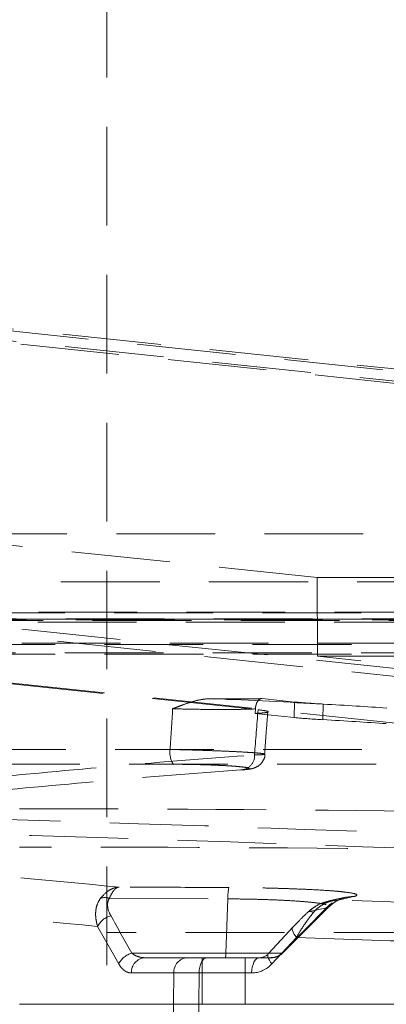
# Model space of a CAD drawing. Header units: millimetres. Extents: x 127 to 4201, y 49 to 2729.
# Tile 58 of 102: x 1128 to 1175, y 2033 to 2159. Entities that reach past the tile are written whole.
import ezdxf

# ---------------------------------------------------------------- set-up
doc = ezdxf.new("R2010")
doc.units = ezdxf.units.MM
doc.header["$LTSCALE"] = 10
doc.linetypes.add('HIDDEN', pattern=[1.905, 1.27, -0.635])

msp = doc.modelspace()

# ---------------------------------------------------------------- linework, layer by layer
at = {"color": 7, "linetype": 'HIDDEN', "lineweight": 0}
for p, q in [((1109.08, 2119.62), (1279.07, 2101.8)), ((1279.01, 2102.09), (1111.75, 2119.62)), ((1124.06, 2119.62), (1278.74, 2103.41)), ((1278.68, 2103.7), (1126.74, 2119.62)), ((1229.23, 2093.2), (1111.94, 2093.2)), ((1166.17, 2087.6), (1114.17, 2093.05)), ((1166.17, 2087.6), (1281.76, 2087.6)), ((1166.17, 2087.6), (1166.21, 2077.45)), ((1114.14, 2087.02), (1224.13, 2087.02)), ((1114.18, 2087.02), (1224.16, 2087.02)), ((1245.23, 2082.05), (1090.23, 2082.05)), ((1092.2, 2083.12), (1247.13, 2083.12)), ((1296.94, 2062.18), (1099.23, 2082.9)), ((1105.46, 2082.2), (1215.44, 2082.2)), ((1109.23, 2082.9), (1296.93, 2063.23)), ((1228.96, 2083.05), (1111.68, 2083.05)), ((1222.72, 2082.28), (1112.73, 2082.28)), ((1224.03, 2082.14), (1114.05, 2082.14)), ((1092.13, 2081.85), (1247.13, 2081.85)), ((1090.06, 2079.13), (1245.24, 2079.13)), ((1246.76, 2078.97), (1091.59, 2078.97)), ((1088.11, 2077.96), (1158.55, 2070.55)), ((1246.77, 2077.7), (1091.51, 2077.7)), ((1290.36, 2056.86), (1091.51, 2077.7)), ((1222.6, 2077.87), (1112.61, 2077.87)), ((1323.33, 2060.98), (1166.21, 2077.45)), ((1166.21, 2077.45), (1281.19, 2077.45)), ((1163.25, 2071.55), (1159.07, 2071.99)), ((1158.18, 2070.08), (1158.21, 2070.66)), ((1163.25, 2071.55), (1163.2, 2069.56)), ((1166.95, 2071.28), (1166.9, 2069.28)), ((1158.18, 2070.08), (1163.2, 2069.56)), ((1190.97, 2065.44), (1073.72, 2065.44)), ((1192.78, 2063.53), (1071.81, 2063.53)), ((1168.85, 2046.05), (1170.85, 2046.49)), ((1139.42, 2046.26), (1154.66, 2046.2)), ((1154.66, 2046.2), (1154.41, 2039.21)), ((1169.75, 2046.41), (1167.64, 2045.93)), ((1167.34, 2045.04), (1161.6, 2039.21)), ((1161.71, 2039.21), (1167.67, 2045.16)), ((1167.34, 2045.04), (1164.99, 2044.51)), ((1219.09, 2041.85), (1139.09, 2041.85)), ((1163.03, 2042.56), (1159.88, 2039.15)), ((1163.11, 2042.62), (1159.95, 2039.21)), ((1160.34, 2037.83), (1163.5, 2041.24)), ((1154.41, 2039.21), (1142.32, 2039.21)), ((1154.41, 2039.21), (1161.71, 2039.21)), ((1159.95, 2039.21), (1161.6, 2039.21)), ((1144, 2038.62), (1154.35, 2038.62)), ((1151.38, 2038.62), (1151.38, 2032.62)), ((1154.35, 2038.62), (1160.3, 2038.62)), ((1156.88, 2032.62), (1156.88, 2038.62)), ((1147.73, 2036.66), (1147.67, 2032.62)), ((1150.98, 2036.66), (1150.94, 2032.62)), ((1150.98, 2036.66), (1157.73, 2036.66)), ((1127.86, 2032.62), (1208.79, 2032.62)), ((1147.67, 2032.62), (1127.93, 2032.62)), ((1147.67, 2032.62), (1147.67, 2030.24)), ((1150.94, 2032.62), (1150.94, 2030.24)), ((1151.38, 2032.62), (1150.94, 2032.62)), ((1154.13, 2032.62), (1151.38, 2032.62)), ((1156.88, 2032.62), (1154.13, 2032.62)), ((1208.62, 2032.62), (1156.88, 2032.62))]:
    msp.add_line(p, q, dxfattribs=at)
at = {"color": 7, "linetype": 'HIDDEN', "lineweight": 0, "flags": 128}
for points in [[(1165.67, 2044.43), (1165.54, 2044.5), (1165.42, 2044.55), (1165.31, 2044.59), (1165.22, 2044.61), (1165.14, 2044.61), (1165.07, 2044.6), (1165.02, 2044.56), (1164.99, 2044.51)], [(1163.11, 2042.62), (1163.02, 2042.54), (1162.96, 2042.43), (1162.96, 2042.29), (1162.99, 2042.12), (1163.06, 2041.92), (1163.17, 2041.71), (1163.32, 2041.48), (1163.5, 2041.24)], [(1159.95, 2039.21), (1159.86, 2039.13), (1159.81, 2039.02), (1159.8, 2038.88), (1159.83, 2038.71), (1159.91, 2038.51), (1160.02, 2038.29), (1160.17, 2038.06), (1160.34, 2037.83)], [(1151.98, 2038.62), (1151.79, 2038.58), (1151.6, 2038.47), (1151.43, 2038.29), (1151.28, 2038.05), (1151.15, 2037.75), (1151.06, 2037.41), (1151, 2037.04), (1150.98, 2036.66)], [(1158.73, 2038.62), (1158.54, 2038.58), (1158.36, 2038.47), (1158.18, 2038.29), (1158.03, 2038.05), (1157.91, 2037.75), (1157.81, 2037.41), (1157.76, 2037.04), (1157.73, 2036.66)]]:
    msp.add_lwpolyline(points, dxfattribs=at)
at = {"color": 7, "linetype": 'HIDDEN', "lineweight": 0}
for centre, radius, start, end in [((1171.25, 2153.64), 82.47, 264.4366, 267.0154), ((1171.19, 2151.6), 82.44, 264.4363, 267.0162), ((1149.91, 2065.03), 2.7, 171.4604, 213.9199), ((1156.29, 2064.63), 1.82, 271.6554, 3.4649), ((1161.43, 2046.27), 6.77, 168.1358, 180.561), ((1170.77, 2041.75), 4.74, 89.0227, 110.4118), ((1138.81, 2044.43), 1.93, 71.3919, 104.8398), ((1170.8, 2041.69), 4.82, 123.9619, 135.9642), ((1140.33, 2041.44), 2.69, 105.4138, 153.1232), ((1143.04, 2036.61), 2.7, 105.4671, 153.1099), ((1151.99, 2039.12), 2.42, 347.979, 1.9495), ((1160.2, 2040.58), 1.95, 270.0772, 315.5464), ((1160.3, 2040.62), 2, 270, 315), ((1144.14, 2036.75), 1.88, 94.2198, 182.8388), ((1149.6, 2036.75), 1.88, 94.2643, 182.8742)]:
    msp.add_arc(centre, radius, start, end, dxfattribs=at)
for centre, major_axis, ratio, start_param, end_param in [((1133.69, 2069.9), (59.73, -1.57), 0.045355, 0.981418, 1.249105), ((1133.69, 2069.9), (59.73, -1.57), 0.045355, 0.805989, 0.981418), ((1133.64, 2067.9), (59.73, -1.57), 0.045355, 0.805989, 0.981418), ((1158.75, 2040.62), (0.05, 2), 0.858267, 3.162621, 3.948019), ((1157.75, 2040.66), (0.09, 4), 0.921541, 3.161314, 3.946712)]:
    msp.add_ellipse(centre, major_axis=major_axis, ratio=ratio, start_param=start_param, end_param=end_param, dxfattribs=at)
for points, knots in [([(841.2, 2218.82), (842.08, 2213.83), (843.85, 2203.86), (846.07, 2188.83), (847.74, 2173.69), (848.64, 2158.41), (848.59, 2144.07), (847.67, 2130.7), (846.01, 2118.28), (843.46, 2105.71), (839.92, 2092.96), (835.29, 2080.03), (829.47, 2066.94), (822.59, 2053.72), (815.03, 2040.34), (807.1, 2026.85), (799.7, 2014.24), (793.11, 2002.54), (787.42, 1991.78), (782.25, 1981.03), (777.78, 1970.28), (774.21, 1959.68), (771.67, 1949.25), (770.29, 1939), (770.09, 1928.83), (770.92, 1918.76), (772.66, 1908.84), (775.18, 1899.08), (778.36, 1889.47), (782.09, 1879.95), (787.39, 1868.02), (794.51, 1853.9), (803.32, 1837.73), (812.03, 1821.89), (820.63, 1805.36), (829.12, 1788.28), (837.58, 1770.68), (845.72, 1753.53), (853.75, 1736.83), (861.87, 1720.53), (869.87, 1705.44), (877.85, 1691.49), (885.83, 1678.64), (894.44, 1666.03), (903.79, 1653.66), (913.88, 1641.51), (924.69, 1629.59), (936.57, 1617.49), (949.57, 1605.22), (963.75, 1592.81), (978.65, 1580.63), (994.25, 1568.67), (1011.15, 1556.44), (1029.39, 1543.98), (1049, 1531.31), (1069.28, 1518.85), (1090.2, 1506.59), (1111.71, 1494.51), (1133.75, 1482.59), (1156.27, 1470.81), (1171.49, 1463.15), (1179.16, 1459.29)], [0, 0, 0, 0, 0.015456, 0.030917, 0.046401, 0.061946, 0.077617, 0.09008, 0.102737, 0.115664, 0.128947, 0.142685, 0.156983, 0.171859, 0.187197, 0.202845, 0.218636, 0.23104, 0.243364, 0.255553, 0.267569, 0.279405, 0.290646, 0.301805, 0.312981, 0.324264, 0.33571, 0.347137, 0.358755, 0.370548, 0.382491, 0.404062, 0.42571, 0.447119, 0.468044, 0.492299, 0.515868, 0.538769, 0.561021, 0.582648, 0.603685, 0.620994, 0.637975, 0.654696, 0.671248, 0.687711, 0.704153, 0.720634, 0.738872, 0.757284, 0.775918, 0.794818, 0.814012, 0.835811, 0.858026, 0.880667, 0.903733, 0.927217, 0.951104, 0.975374, 1, 1, 1, 1]), ([(1139.09, 2202.76), (1139.09, 2193.31), (1139.09, 2183.8), (1139.09, 2164.58), (1139.09, 2154.86), (1139.09, 2135.13), (1139.09, 2125.11), (1139.09, 2109.75), (1139.09, 2104.58), (1139.09, 2098.04), (1139.09, 2096.73), (1139.09, 2094.11), (1139.09, 2092.8), (1139.09, 2088.88), (1139.09, 2086.28), (1139.09, 2081.09), (1139.09, 2078.5), (1139.09, 2073.35), (1139.09, 2070.78), (1139.09, 2063.09), (1139.09, 2058), (1139.09, 2047.86), (1139.09, 2042.82), (1139.09, 2032.77), (1139.09, 2027.76), (1139.09, 2012.8), (1139.09, 2002.88), (1139.09, 1988.05), (1139.09, 1983.11), (1139.09, 1973.26), (1139.09, 1968.35), (1139.09, 1958.53), (1139.09, 1953.62), (1139.09, 1943.8), (1139.09, 1938.88), (1139.09, 1924.13), (1139.09, 1914.27), (1139.09, 1894.56), (1139.09, 1884.71), (1139.09, 1865.06), (1139.09, 1855.26), (1139.09, 1835.79), (1139.09, 1826.12), (1139.09, 1806.99), (1139.09, 1797.53), (1139.09, 1769.55), (1139.09, 1751.42), (1139.09, 1734.05)], [0, 0, 0, 0, 0.0625, 0.0625, 0.125, 0.125, 0.1875, 0.1875, 0.21875, 0.21875, 0.226562, 0.226562, 0.234375, 0.234375, 0.25, 0.25, 0.265625, 0.265625, 0.28125, 0.28125, 0.3125, 0.3125, 0.34375, 0.34375, 0.375, 0.375, 0.4375, 0.4375, 0.46875, 0.46875, 0.5, 0.5, 0.53125, 0.53125, 0.5625, 0.5625, 0.625, 0.625, 0.6875, 0.6875, 0.75, 0.75, 0.8125, 0.8125, 0.875, 0.875, 1, 1, 1, 1]), ([(1152.65, 2071.97), (1152.21, 2071.99), (1151.78, 2071.95), (1150.92, 2071.81), (1150.49, 2071.7), (1149.65, 2071.45), (1149.23, 2071.31), (1148.61, 2071.08), (1148.4, 2071), (1147.99, 2070.84), (1147.78, 2070.76), (1147.57, 2070.68)], [0, 0, 0, 0, 0.25, 0.25, 0.5, 0.5, 0.75, 0.75, 0.875, 0.875, 1, 1, 1, 1]), ([(1159.07, 2071.99), (1158.68, 2071.98), (1158.24, 2071.97), (1157.28, 2071.95), (1156.76, 2071.95), (1155.68, 2071.95), (1155.11, 2071.95), (1153.9, 2071.95), (1153.28, 2071.96), (1152.65, 2071.97)], [0, 0, 0, 0, 0.25, 0.25, 0.5, 0.5, 0.75, 0.75, 1, 1, 1, 1]), ([(1159.07, 2071.99), (1158.97, 2072), (1158.87, 2071.98), (1158.68, 2071.87), (1158.59, 2071.78), (1158.43, 2071.54), (1158.36, 2071.39), (1158.26, 2071.05), (1158.22, 2070.86), (1158.21, 2070.66)], [0, 0, 0, 0, 0.25, 0.25, 0.5, 0.5, 0.75, 0.75, 1, 1, 1, 1]), ([(1147.57, 2070.68), (1148.57, 2070.65), (1149.57, 2070.63), (1151.61, 2070.6), (1152.59, 2070.59), (1153.78, 2070.59), (1154.01, 2070.59), (1154.47, 2070.59), (1154.69, 2070.59), (1155.35, 2070.59), (1155.77, 2070.6), (1156.56, 2070.61), (1156.93, 2070.62), (1157.62, 2070.63), (1157.93, 2070.65), (1158.21, 2070.66)], [0, 0, 0, 0, 0.25, 0.25, 0.5, 0.5, 0.5625, 0.5625, 0.625, 0.625, 0.75, 0.75, 0.875, 0.875, 1, 1, 1, 1]), ([(1158.55, 2070.55), (1159.01, 2070.5), (1159.36, 2070.45), (1159.69, 2070.38), (1159.77, 2070.36), (1159.87, 2070.32), (1159.88, 2070.3), (1159.85, 2070.26), (1159.8, 2070.24), (1159.64, 2070.2), (1159.53, 2070.18), (1159.25, 2070.15), (1159.08, 2070.13), (1158.77, 2070.11), (1158.66, 2070.11), (1158.43, 2070.09), (1158.31, 2070.09), (1158.18, 2070.08)], [0, 0, 0, 0, 0.25, 0.25, 0.375, 0.375, 0.5, 0.5, 0.625, 0.625, 0.75, 0.75, 0.875, 0.875, 0.9375, 0.9375, 1, 1, 1, 1]), ([(1159.4, 2064.83), (1159.47, 2065.9), (1159.61, 2067.72), (1159.75, 2069.54), (1159.81, 2070.29)], [0, 0, 0, 0, 0.5854243, 1, 1, 1, 1]), ([(1087.16, 2058.19), (1098.99, 2059.38), (1110.81, 2060.56), (1128.55, 2062.24), (1134.46, 2062.79), (1146.28, 2063.83), (1152.19, 2064.32), (1158.1, 2064.73)], [0, 0, 0, 0, 0.5, 0.5, 0.75, 0.75, 1, 1, 1, 1]), ([(1158.1, 2064.73), (1158.59, 2064.74), (1158.95, 2064.76), (1159.29, 2064.79), (1159.37, 2064.8), (1159.46, 2064.82), (1159.47, 2064.84), (1159.42, 2064.86), (1159.36, 2064.88), (1159.17, 2064.91), (1159.04, 2064.93), (1158.8, 2064.95), (1158.71, 2064.96), (1158.51, 2064.98), (1158.41, 2064.99), (1158.06, 2065.02), (1157.81, 2065.03), (1157.24, 2065.07), (1156.93, 2065.09), (1156.24, 2065.13), (1155.87, 2065.15), (1155.11, 2065.19), (1154.7, 2065.2), (1153.85, 2065.24), (1153.4, 2065.26), (1152.5, 2065.29), (1152.03, 2065.31), (1151.33, 2065.33), (1151.09, 2065.34), (1150.6, 2065.36), (1150.36, 2065.36), (1149.15, 2065.4), (1148.19, 2065.42), (1147.24, 2065.44)], [0, 0, 0, 0, 0.125, 0.125, 0.1875, 0.1875, 0.25, 0.25, 0.3125, 0.3125, 0.375, 0.375, 0.40625, 0.40625, 0.4375, 0.4375, 0.5, 0.5, 0.5625, 0.5625, 0.625, 0.625, 0.6875, 0.6875, 0.75, 0.75, 0.8125, 0.8125, 0.84375, 0.84375, 0.875, 0.875, 1, 1, 1, 1]), ([(1156.49, 2062.81), (1156.73, 2062.83), (1157.19, 2062.86), (1157.6, 2062.93), (1157.99, 2063.02), (1158.39, 2063.18), (1158.87, 2063.51), (1159.25, 2064.04), (1159.47, 2064.53), (1159.44, 2064.81), (1159.44, 2064.85)], [0, 0, 0, 0, 0.231382, 0.43527, 0.54485, 0.64699, 0.744201, 0.857957, 0.981487, 1, 1, 1, 1]), ([(1147.67, 2063.53), (1148.43, 2063.53), (1149.2, 2063.52), (1150.36, 2063.5), (1150.75, 2063.49), (1151.51, 2063.47), (1151.88, 2063.46), (1152.6, 2063.44), (1152.96, 2063.42), (1153.64, 2063.39), (1153.96, 2063.38), (1154.58, 2063.34), (1154.87, 2063.33), (1155.42, 2063.29), (1155.67, 2063.27), (1156.12, 2063.23), (1156.32, 2063.21), (1156.69, 2063.17), (1156.84, 2063.15), (1157.1, 2063.11), (1157.2, 2063.09), (1157.35, 2063.05), (1157.4, 2063.03), (1157.44, 2062.99), (1157.43, 2062.97), (1157.36, 2062.94), (1157.29, 2062.92), (1157.02, 2062.87), (1156.73, 2062.84), (1156.34, 2062.81)], [0, 0, 0, 0, 0.125, 0.125, 0.1875, 0.1875, 0.25, 0.25, 0.3125, 0.3125, 0.375, 0.375, 0.4375, 0.4375, 0.5, 0.5, 0.5625, 0.5625, 0.625, 0.625, 0.6875, 0.6875, 0.75, 0.75, 0.8125, 0.8125, 0.875, 0.875, 1, 1, 1, 1]), ([(1156.34, 2062.81), (1150.44, 2062.39), (1144.53, 2061.9), (1132.72, 2060.86), (1126.82, 2060.31), (1109.09, 2058.63), (1097.28, 2057.45), (1085.46, 2056.27)], [0, 0, 0, 0, 0.25, 0.25, 0.5, 0.5, 1, 1, 1, 1]), ([(1228.32, 2052.54), (1205.62, 2053.56), (1182.92, 2054.5), (1137.5, 2056.11), (1114.79, 2056.78), (1092.06, 2057.22)], [0, 0, 0, 0, 0.5, 0.5, 1, 1, 1, 1]), ([(1091.08, 2055.3), (1113.8, 2054.85), (1136.5, 2054.19), (1181.91, 2052.58), (1204.6, 2051.63), (1227.29, 2050.62)], [0, 0, 0, 0, 0.5, 0.5, 1, 1, 1, 1]), ([(1140.68, 2047.72), (1130.53, 2048.67), (1120.5, 2049.6), (1100.63, 2051.4), (1090.79, 2052.28), (1081.03, 2053.11)], [0, 0, 0, 0, 0.5, 0.5, 1, 1, 1, 1]), ([(1075.29, 2048.32), (1085.53, 2047.46), (1095.85, 2046.54), (1116.72, 2044.64), (1127.26, 2043.66), (1137.92, 2042.66)], [0, 0, 0, 0, 0.5, 0.5, 1, 1, 1, 1]), ([(1140.68, 2047.72), (1140.67, 2047.72), (1140.67, 2047.72), (1140.66, 2047.72), (1140.65, 2047.71), (1140.62, 2047.71), (1140.58, 2047.71), (1140.53, 2047.7), (1140.44, 2047.69), (1140.26, 2047.66), (1139.86, 2047.55), (1139.15, 2047.22), (1138.63, 2046.65), (1138.31, 2046.3)], [0, 0, 0, 0, 0.003898, 0.004771, 0.009233, 0.017711, 0.033989, 0.065254, 0.073815, 0.141936, 0.27447, 0.54329, 1, 1, 1, 1]), ([(1140.68, 2047.72), (1140.67, 2047.72), (1140.67, 2047.72), (1140.67, 2047.72), (1140.66, 2047.71), (1140.65, 2047.71), (1140.62, 2047.71), (1140.6, 2047.7), (1140.55, 2047.69), (1140.45, 2047.66), (1140.24, 2047.54), (1139.87, 2047.2), (1139.59, 2046.62), (1139.42, 2046.26)], [0, 0, 0, 0, 0.003898, 0.004774, 0.009232, 0.017716, 0.033994, 0.065253, 0.073798, 0.141906, 0.274434, 0.54329, 1, 1, 1, 1]), ([(1154.81, 2047.66), (1151.47, 2047.67), (1146.77, 2047.7), (1142.06, 2047.71), (1140.68, 2047.72)], [0, 0, 0, 0, 0.707151, 1, 1, 1, 1]), ([(1170.85, 2046.49), (1170.99, 2046.52), (1171.09, 2046.56), (1171.24, 2046.62), (1171.28, 2046.65), (1171.28, 2046.72), (1171.25, 2046.75), (1171.12, 2046.82), (1171.02, 2046.85), (1170.62, 2046.95), (1170.22, 2047.01), (1169.44, 2047.11), (1169.14, 2047.14), (1168.49, 2047.2), (1168.14, 2047.23), (1167, 2047.31), (1166.14, 2047.36), (1164.68, 2047.43), (1164.18, 2047.45), (1163.14, 2047.49), (1162.6, 2047.51), (1161.49, 2047.55), (1160.92, 2047.56), (1159.74, 2047.59), (1159.14, 2047.61), (1157.31, 2047.64), (1156.07, 2047.65), (1154.81, 2047.66)], [0, 0, 0, 0, 0.0625, 0.0625, 0.125, 0.125, 0.1875, 0.1875, 0.25, 0.25, 0.375, 0.375, 0.4375, 0.4375, 0.5, 0.5, 0.625, 0.625, 0.6875, 0.6875, 0.75, 0.75, 0.8125, 0.8125, 0.875, 0.875, 1, 1, 1, 1]), ([(1138.31, 2046.3), (1138.12, 2046.04), (1137.97, 2045.76), (1137.76, 2045.17), (1137.7, 2044.85), (1137.65, 2044.23), (1137.66, 2043.92), (1137.75, 2043.29), (1137.82, 2042.97), (1137.92, 2042.66)], [0, 0, 0, 0, 0.25, 0.25, 0.5, 0.5, 0.75, 0.75, 1, 1, 1, 1]), ([(1139.61, 2044.04), (1139.41, 2044.39), (1139.27, 2044.75), (1139.19, 2045.32), (1139.19, 2045.51), (1139.25, 2045.89), (1139.31, 2046.08), (1139.42, 2046.26)], [0, 0, 0, 0, 0.5, 0.5, 0.75, 0.75, 1, 1, 1, 1]), ([(1154.66, 2046.2), (1155.37, 2046.19), (1156.82, 2046.18), (1158.94, 2046.13), (1161.01, 2046.06), (1162.9, 2045.96), (1164.55, 2045.84), (1165.89, 2045.71), (1166.9, 2045.57), (1167.53, 2045.42), (1167.78, 2045.27), (1167.68, 2045.14), (1167.43, 2045.06), (1167.34, 2045.04)], [0, 0, 0, 0, 0.088645, 0.1795912, 0.2741606, 0.3715213, 0.4661625, 0.5635724, 0.6582859, 0.7557493, 0.8503655, 0.9477158, 1, 1, 1, 1]), ([(1168.85, 2046.05), (1168.84, 2046.05), (1168.83, 2046.05), (1168.81, 2046.05), (1168.76, 2046.05), (1168.68, 2046.04), (1168.5, 2046.04), (1168.17, 2046.01), (1167.46, 2045.9), (1166.29, 2045.53), (1165.46, 2044.88), (1164.99, 2044.51)], [0, 0, 0, 0, 0.00336, 0.008115, 0.016609, 0.034001, 0.069648, 0.143053, 0.266702, 0.580836, 1, 1, 1, 1]), ([(1167.55, 2045.86), (1167.23, 2045.78), (1166.52, 2045.6), (1165.66, 2045.12), (1165.2, 2044.69), (1165.05, 2044.55)], [0, 0, 0, 0, 0.348258, 0.779921, 1, 1, 1, 1]), ([(1165.67, 2044.43), (1165.88, 2044.68), (1166.11, 2044.9), (1166.6, 2045.3), (1166.87, 2045.46), (1167.41, 2045.74), (1167.69, 2045.84), (1168.12, 2045.96), (1168.27, 2045.99), (1168.56, 2046.03), (1168.7, 2046.04), (1168.85, 2046.05)], [0, 0, 0, 0, 0.25, 0.25, 0.5, 0.5, 0.75, 0.75, 0.875, 0.875, 1, 1, 1, 1]), ([(1167.68, 2045.15), (1167.84, 2045.31), (1168.19, 2045.65), (1168.75, 2046), (1169.24, 2046.23), (1169.56, 2046.34), (1169.71, 2046.38), (1169.71, 2046.38), (1169.71, 2046.38)], [0, 0, 0, 0, 0.180459, 0.380424, 0.561144, 0.742215, 0.936607, 1, 1, 1, 1]), ([(1164.99, 2044.51), (1164.96, 2044.48), (1164.68, 2044.22), (1164.01, 2043.58), (1163.44, 2042.97), (1163.11, 2042.62)], [0, 0, 0, 0, 0.04342, 0.441548, 1, 1, 1, 1]), ([(1163.5, 2041.24), (1163.81, 2041.8), (1164.15, 2042.35), (1164.71, 2043.17), (1164.9, 2043.43), (1165.28, 2043.95), (1165.47, 2044.19), (1165.67, 2044.43)], [0, 0, 0, 0, 0.5, 0.5, 0.75, 0.75, 1, 1, 1, 1]), ([(1144, 2038.62), (1143.7, 2038.62), (1143.41, 2038.67), (1142.98, 2038.81), (1142.84, 2038.87), (1142.57, 2039.01), (1142.45, 2039.1), (1142.32, 2039.21)], [0, 0, 0, 0, 0.5, 0.5, 0.75, 0.75, 1, 1, 1, 1]), ([(1140.64, 2037.83), (1140.75, 2037.63), (1140.87, 2037.46), (1141.12, 2037.17), (1141.25, 2037.05), (1141.53, 2036.85), (1141.67, 2036.78), (1141.96, 2036.68), (1142.11, 2036.66), (1142.26, 2036.66)], [0, 0, 0, 0, 0.25, 0.25, 0.5, 0.5, 0.75, 0.75, 1, 1, 1, 1]), ([(1147.73, 2036.66), (1147.82, 2036.66), (1147.93, 2036.66), (1148.14, 2036.66), (1148.25, 2036.66), (1148.61, 2036.66), (1148.86, 2036.66), (1149.69, 2036.66), (1150.31, 2036.66), (1150.98, 2036.66)], [0, 0, 0, 0, 0.125, 0.125, 0.25, 0.25, 0.5, 0.5, 1, 1, 1, 1])]:
    msp.add_open_spline(points, degree=3, knots=knots, dxfattribs=at)
for points in [[(1147.57, 2070.68), (1147.46, 2068.93), (1147.35, 2067.18), (1147.24, 2065.44)], [(1158.1, 2064.73), (1158.25, 2066.67), (1158.4, 2068.61), (1158.55, 2070.55)], [(1127.85, 2057.78), (1147.1, 2057.81), (1166.35, 2057.67), (1185.6, 2057.38)], [(1189.14, 2052.42), (1168.71, 2052.75), (1148.29, 2052.91), (1127.86, 2052.87)], [(1259.48, 2042.47), (1229.27, 2043.78), (1199.06, 2044.99), (1168.85, 2046.05)], [(1142.32, 2039.21), (1141.42, 2040.82), (1140.51, 2042.43), (1139.61, 2044.04)], [(1137.92, 2042.66), (1138.83, 2041.05), (1139.73, 2039.44), (1140.64, 2037.83)], [(1163.5, 2041.24), (1195.67, 2040.13), (1227.84, 2038.83), (1260.01, 2037.43)], [(1142.26, 2036.66), (1144.08, 2036.66), (1145.9, 2036.66), (1147.73, 2036.66)]]:
    msp.add_open_spline(points, degree=3, dxfattribs=at)

doc.saveas('drawing.dxf')
